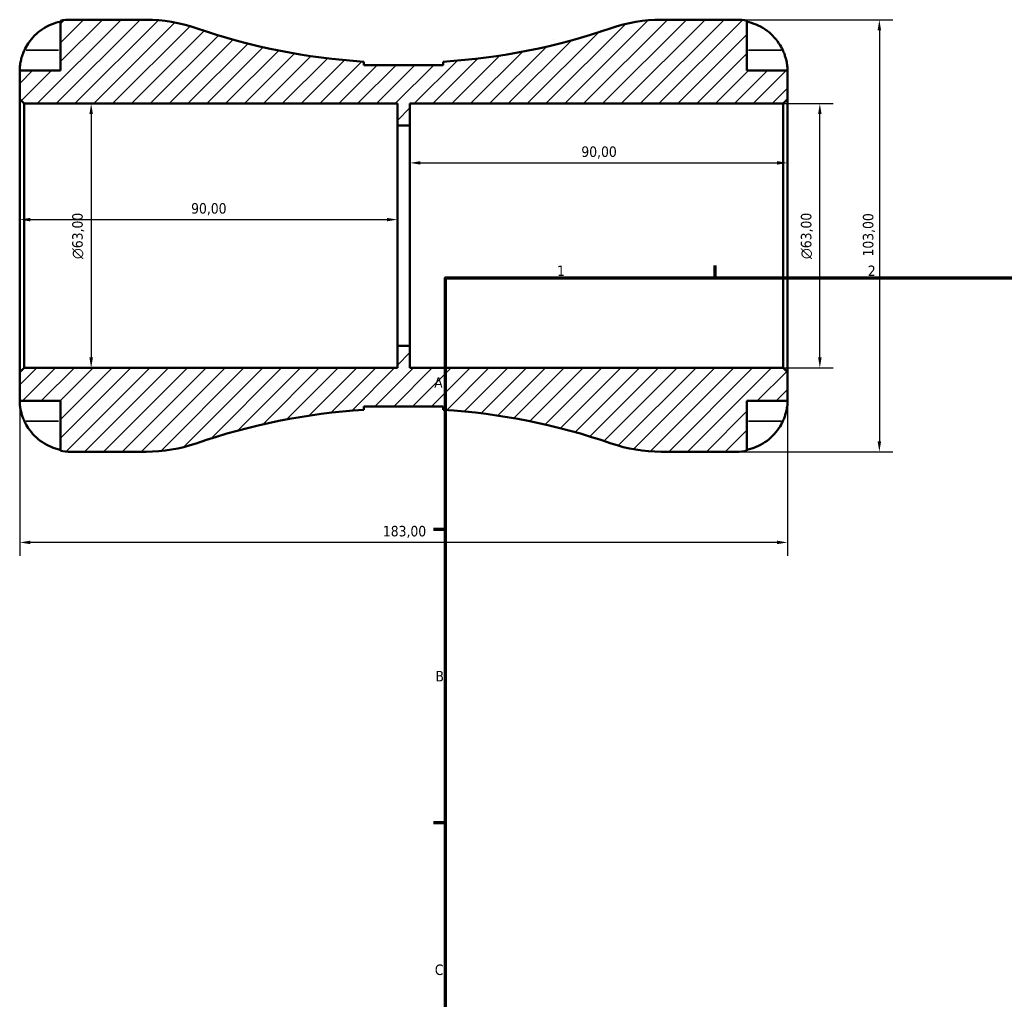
# Model space of a CAD drawing. Header units: millimetres. Extents: x -92 to 773, y 0 to 582.
# Tile 2 of 6: x -92 to 143, y 238 to 472. Entities that reach past the tile are written whole.
import ezdxf

# ---------------------------------------------------------------- set-up
doc = ezdxf.new("R2010")
doc.units = ezdxf.units.MM
for name, color, linetype, lineweight in [('Border (ISO)', 7, 'Continuous', 70), ('Dimension (ISO)', 7, 'Continuous', 25), ('Hatch (ISO)', 7, 'Continuous', 18), ('Visible (ISO)', 7, 'Continuous', 50), ('Visible Narrow (ISO)', 7, 'Continuous', 35)]:
    doc.layers.add(name, color=color, linetype=linetype, lineweight=lineweight)
doc.styles.add('Note Text (ISO)', font='tahoma.ttf')
doc.dimstyles.new('Default (ISO)', dxfattribs={"dimtxt": 2.5, "dimasz": 2.5, "dimexe": 3.175, "dimexo": 0, "dimgap": 0.762, "dimtad": 1, "dimrnd": 1e-08, "dimzin": 0, "dimtxsty": 'Note Text (ISO)', "dimcen": 0.09, "dimdle": 10, "dimclrd": 256, "dimclre": 256, "dimclrt": 232, "dimazin": 0, "dimtfac": 1.40208, "dimtmove": 0, "dimatfit": 3, "dimfxl": 1, "dimtolj": 1, "dimtzin": 0, "dimlwd": -1, "dimlwe": -1, "dimarcsym": 0})

# ---------------------------------------------------------------- blocks, each defined once
blk = doc.blocks.new('Borders Default Border')
at = {"layer": 'Border (ISO)'}
for p, q in [((74.25, 410), (74.25, 412.9)), ((10, 350), (7.1, 350)), ((10, 280), (7.1, 280))]:
    blk.add_line(p, q, dxfattribs=at)
at = {"layer": 'Border (ISO)', "flags": 128}
blk.add_lwpolyline([(10, 10), (10, 410), (584, 410), (584, 10), (10, 10)], dxfattribs=at)
at = {"layer": 'Border (ISO)', "color": 232, "true_color": 0xca0064, "char_height": 2.5, "attachment_point": 7, "style": 'Note Text (ISO)'}
for s, insert in [('1', (36.56, 410.4)), ('2', (110.62, 410.4)), ('A', (7.29, 383.75)), ('B', (7.59, 313.75)), ('C', (7.43, 243.71))]:
    blk.add_mtext(s, dxfattribs=dict(at, insert=insert))
blk = doc.blocks.new('*D7')
at = {"layer": 'Defpoints', "color": 0, "transparency": 16777216}
for p in [(-91.5, 387.47), (91.5, 387.47), (-91.5, 346.89)]:
    blk.add_point(p, dxfattribs=at)
at = {"layer": 'Dimension (ISO)', "transparency": 16777216}
for p, q in [((-91.5, 387.47), (-91.5, 343.71)), ((91.5, 387.47), (91.5, 343.71)), ((89, 346.89), (-89, 346.89))]:
    blk.add_line(p, q, dxfattribs=at)
for points in [[(-89, 347.3), (-89, 346.47), (-91.5, 346.89)], [(89, 347.3), (89, 346.47), (91.5, 346.89)]]:
    blk.add_solid(points, dxfattribs=at)
at = {"layer": 'Dimension (ISO)', "color": 232, "true_color": 0xca0064, "transparency": 16777216, "insert": (-4.95, 350.83), "char_height": 2.5, "attachment_point": 1, "style": 'Note Text (ISO)'}
blk.add_mtext('\\A1;183,00', dxfattribs=at)
blk = doc.blocks.new('*D8')
at = {"layer": 'Defpoints', "color": 0, "transparency": 16777216}
for p in [(-90.47, 451.5), (-90.47, 388.5), (-74.47, 388.5)]:
    blk.add_point(p, dxfattribs=at)
at = {"layer": 'Dimension (ISO)', "transparency": 16777216}
for p, q in [((-90.47, 451.5), (-71.29, 451.5)), ((-74.47, 449), (-74.47, 391)), ((-90.47, 388.5), (-71.29, 388.5))]:
    blk.add_line(p, q, dxfattribs=at)
for points in [[(-74.89, 449), (-74.05, 449), (-74.47, 451.5)], [(-74.89, 391), (-74.05, 391), (-74.47, 388.5)]]:
    blk.add_solid(points, dxfattribs=at)
at = {"layer": 'Dimension (ISO)', "color": 232, "true_color": 0xca0064, "transparency": 16777216, "insert": (-78.99, 414.44), "char_height": 2.5, "attachment_point": 1, "rotation": 90, "style": 'Note Text (ISO)'}
blk.add_mtext('\\A1;\\fAIGDT|b0|i0;\\H2.5000;\\ln\\fTahoma|b0|i0;\\H2.5000;63,00', dxfattribs=at)
blk = doc.blocks.new('*D9')
at = {"layer": 'Defpoints', "color": 0, "transparency": 16777216}
for p in [(-1.5, 423.85), (-91.5, 420), (-1.5, 420)]:
    blk.add_point(p, dxfattribs=at)
at = {"layer": 'Dimension (ISO)', "transparency": 16777216}
blk.add_line((-89, 423.85), (-4, 423.85), dxfattribs=at)
for points in [[(-89, 424.27), (-89, 423.43), (-91.5, 423.85)], [(-4, 424.27), (-4, 423.43), (-1.5, 423.85)]]:
    blk.add_solid(points, dxfattribs=at)
at = {"layer": 'Dimension (ISO)', "color": 232, "true_color": 0xca0064, "transparency": 16777216, "insert": (-50.65, 427.78), "char_height": 2.5, "attachment_point": 1, "style": 'Note Text (ISO)'}
blk.add_mtext('\\A1;90,00', dxfattribs=at)
blk = doc.blocks.new('*D10')
at = {"layer": 'Defpoints', "color": 0, "transparency": 16777216}
for p in [(91.5, 437.37), (1.5, 420), (91.5, 420)]:
    blk.add_point(p, dxfattribs=at)
at = {"layer": 'Dimension (ISO)', "transparency": 16777216}
blk.add_line((4, 437.37), (89, 437.37), dxfattribs=at)
for points in [[(4, 437.79), (4, 436.95), (1.5, 437.37)], [(89, 437.79), (89, 436.95), (91.5, 437.37)]]:
    blk.add_solid(points, dxfattribs=at)
at = {"layer": 'Dimension (ISO)', "color": 232, "true_color": 0xca0064, "transparency": 16777216, "insert": (42.35, 441.3), "char_height": 2.5, "attachment_point": 1, "style": 'Note Text (ISO)'}
blk.add_mtext('\\A1;90,00', dxfattribs=at)
blk = doc.blocks.new('*D11')
at = {"layer": 'Defpoints', "color": 0, "transparency": 16777216}
for p in [(79.37, 471.5), (79.37, 368.5), (113.38, 368.5)]:
    blk.add_point(p, dxfattribs=at)
at = {"layer": 'Dimension (ISO)', "transparency": 16777216}
for p, q in [((79.37, 471.5), (116.55, 471.5)), ((113.38, 469), (113.38, 371)), ((79.37, 368.5), (116.55, 368.5))]:
    blk.add_line(p, q, dxfattribs=at)
for points in [[(112.96, 469), (113.79, 469), (113.38, 471.5)], [(112.96, 371), (113.79, 371), (113.38, 368.5)]]:
    blk.add_solid(points, dxfattribs=at)
at = {"layer": 'Dimension (ISO)', "color": 232, "true_color": 0xca0064, "transparency": 16777216, "insert": (109.44, 415.05), "char_height": 2.5, "attachment_point": 1, "rotation": 90, "style": 'Note Text (ISO)'}
blk.add_mtext('\\A1;103,00', dxfattribs=at)
blk = doc.blocks.new('*D12')
at = {"layer": 'Defpoints', "color": 0, "transparency": 16777216}
for p in [(90.47, 451.5), (99.19, 451.5), (90.47, 388.5)]:
    blk.add_point(p, dxfattribs=at)
at = {"layer": 'Dimension (ISO)', "transparency": 16777216}
for p, q in [((90.47, 451.5), (102.37, 451.5)), ((99.19, 391), (99.19, 449)), ((90.47, 388.5), (102.37, 388.5))]:
    blk.add_line(p, q, dxfattribs=at)
for points in [[(98.78, 449), (99.61, 449), (99.19, 451.5)], [(98.78, 391), (99.61, 391), (99.19, 388.5)]]:
    blk.add_solid(points, dxfattribs=at)
at = {"layer": 'Dimension (ISO)', "color": 232, "true_color": 0xca0064, "transparency": 16777216, "insert": (94.67, 414.44), "char_height": 2.5, "attachment_point": 1, "rotation": 90, "style": 'Note Text (ISO)'}
blk.add_mtext('\\A1;\\fAIGDT|b0|i0;\\H2.5000;\\ln\\fTahoma|b0|i0;\\H2.5000;63,00', dxfattribs=at)

msp = doc.modelspace()

# ---------------------------------------------------------------- hatches: boundary and pattern name
at = {"layer": 'Hatch (ISO)'}
h = msp.add_hatch(dxfattribs=at)
h.set_pattern_fill('ANSI31', color=256, scale=25.4, style=0)
h.set_pattern_definition([(45, (0, 0), (-2.245064, 2.245064), [])])
edge = h.paths.add_edge_path()
edge.add_ellipse((-61.384, 405.1), major_axis=(0, -36.6), ratio=1, start_angle=0, end_angle=19.05062)
edge.add_ellipse((0, 227.339), major_axis=(-49.437, 143.166), ratio=1, start_angle=344.52652, end_angle=360, ccw=False)
edge.add_line((-9.45, 378.505), (-9.45, 379.313))
edge.add_line((-9.45, 379.313), (9.45, 379.313))
edge.add_line((9.45, 379.313), (9.45, 378.505))
edge.add_ellipse((0, 227.339), major_axis=(9.45, 151.166), ratio=1, start_angle=344.52652, end_angle=360, ccw=False)
edge.add_ellipse((61.384, 405.1), major_axis=(-11.946, -34.595), ratio=1, start_angle=0, end_angle=19.05062)
edge.add_line((61.384, 368.5), (79.375, 368.5))
edge.add_ellipse((79.375, 380.625), major_axis=(0, -12.125), ratio=1, start_angle=0, end_angle=11.53696)
edge.add_line((81.8, 368.745), (81.8, 380.625))
edge.add_line((81.8, 380.625), (91.5, 380.625))
edge.add_line((91.5, 380.625), (91.5, 387.47))
edge.add_line((91.5, 387.47), (90.47, 388.5))
edge.add_line((90.47, 388.5), (1.5, 388.5))
edge.add_line((1.5, 388.5), (1.5, 393.75))
edge.add_line((1.5, 393.75), (-1.5, 393.75))
edge.add_line((-1.5, 393.75), (-1.5, 388.5))
edge.add_line((-1.5, 388.5), (-90.47, 388.5))
edge.add_line((-90.47, 388.5), (-91.5, 387.47))
edge.add_line((-91.5, 387.47), (-91.5, 380.625))
edge.add_line((-91.5, 380.625), (-81.8, 380.625))
edge.add_line((-81.8, 380.625), (-81.8, 368.745))
edge.add_ellipse((-79.375, 380.625), major_axis=(-2.425, -11.88), ratio=1, start_angle=0, end_angle=11.53696)
edge.add_line((-79.375, 368.5), (-61.384, 368.5))
edge = h.paths.add_edge_path()
edge.add_line((9.45, 460.687), (-9.45, 460.687))
edge.add_line((-9.45, 460.687), (-9.45, 461.495))
edge.add_ellipse((0, 612.661), major_axis=(-9.45, -151.166), ratio=1, start_angle=344.52652, end_angle=360, ccw=False)
edge.add_ellipse((-61.384, 434.9), major_axis=(11.946, 34.595), ratio=1, start_angle=0, end_angle=19.05062)
edge.add_line((-61.384, 471.5), (-79.375, 471.5))
edge.add_ellipse((-79.375, 459.375), major_axis=(0, 12.125), ratio=1, start_angle=0, end_angle=11.53696)
edge.add_line((-81.8, 471.255), (-81.8, 459.375))
edge.add_line((-81.8, 459.375), (-91.5, 459.375))
edge.add_line((-91.5, 459.375), (-91.5, 452.53))
edge.add_line((-91.5, 452.53), (-90.47, 451.5))
edge.add_line((-90.47, 451.5), (-1.5, 451.5))
edge.add_line((-1.5, 451.5), (-1.5, 446.25))
edge.add_line((-1.5, 446.25), (1.5, 446.25))
edge.add_line((1.5, 446.25), (1.5, 451.5))
edge.add_line((1.5, 451.5), (90.47, 451.5))
edge.add_line((90.47, 451.5), (91.5, 452.53))
edge.add_line((91.5, 452.53), (91.5, 459.375))
edge.add_line((91.5, 459.375), (81.8, 459.375))
edge.add_line((81.8, 459.375), (81.8, 471.255))
edge.add_ellipse((79.375, 459.375), major_axis=(2.425, 11.88), ratio=1, start_angle=0, end_angle=11.53696)
edge.add_line((79.375, 471.5), (61.384, 471.5))
edge.add_ellipse((61.384, 434.9), major_axis=(0, 36.6), ratio=1, start_angle=0, end_angle=19.05062)
edge.add_ellipse((0, 612.661), major_axis=(49.437, -143.166), ratio=1, start_angle=344.52652, end_angle=360, ccw=False)
edge.add_line((9.45, 461.495), (9.45, 460.687))

# ---------------------------------------------------------------- linework, layer by layer
at = {"layer": 'Visible (ISO)'}
for p, q in [((-81.8, 471.255), (-81.8, 459.375)), ((-61.384, 471.5), (-79.375, 471.5)), ((79.375, 471.5), (61.384, 471.5)), ((81.8, 459.375), (81.8, 471.255)), ((-9.45, 460.687), (-9.45, 461.495)), ((9.45, 460.687), (-9.45, 460.687)), ((9.45, 461.495), (9.45, 460.687)), ((-81.8, 459.375), (-91.5, 459.375)), ((-91.5, 459.375), (-91.5, 452.53)), ((91.5, 459.375), (81.8, 459.375)), ((91.5, 452.53), (91.5, 459.375)), ((-91.5, 452.53), (-90.47, 451.5)), ((-91.5, 452.53), (-91.5, 387.47)), ((-90.47, 451.5), (-1.5, 451.5)), ((-90.47, 388.5), (-90.47, 451.5)), ((-1.5, 451.5), (-1.5, 446.25)), ((1.5, 446.25), (1.5, 451.5)), ((1.5, 451.5), (90.47, 451.5)), ((90.47, 451.5), (91.5, 452.53)), ((90.47, 451.5), (90.47, 388.5)), ((91.5, 387.47), (91.5, 452.53)), ((-1.5, 446.25), (1.5, 446.25)), ((-1.5, 393.75), (-1.5, 446.25)), ((1.5, 393.75), (1.5, 446.25)), ((1.5, 393.75), (-1.5, 393.75)), ((-1.5, 393.75), (-1.5, 388.5)), ((1.5, 388.5), (1.5, 393.75)), ((-90.47, 388.5), (-91.5, 387.47)), ((-91.5, 387.47), (-91.5, 380.625)), ((-1.5, 388.5), (-90.47, 388.5)), ((90.47, 388.5), (1.5, 388.5)), ((91.5, 387.47), (90.47, 388.5)), ((91.5, 380.625), (91.5, 387.47)), ((-91.5, 380.625), (-81.8, 380.625)), ((-81.8, 380.625), (-81.8, 368.745)), ((81.8, 368.745), (81.8, 380.625)), ((81.8, 380.625), (91.5, 380.625)), ((-9.45, 378.505), (-9.45, 379.313)), ((-9.45, 379.313), (9.45, 379.313)), ((9.45, 379.313), (9.45, 378.505)), ((-79.375, 368.5), (-61.384, 368.5)), ((61.384, 368.5), (79.375, 368.5))]:
    msp.add_line(p, q, dxfattribs=at)
for centre, radius, start, end in [((-79.375, 459.375), 12.125, 90, 101.53696), ((-61.384, 434.9), 36.6, 70.94938, 90), ((0, 612.661), 151.461, 250.94938, 266.42287), ((0, 612.661), 151.461, 273.57713, 289.05062), ((61.384, 434.9), 36.6, 90, 109.05062), ((79.375, 459.375), 12.125, 78.46304, 90), ((0, 227.339), 151.461, 93.57713, 109.05062), ((0, 227.339), 151.461, 70.94938, 86.42287), ((-79.375, 380.625), 12.125, 258.46304, 270), ((-61.384, 405.1), 36.6, 270, 289.05062), ((61.384, 405.1), 36.6, 250.94938, 270), ((79.375, 380.625), 12.125, 270, 281.53696)]:
    msp.add_arc(centre, radius, start, end, dxfattribs=at)
for points, knots in [([(-90.368, 464.225), (-90.114, 464.775), (-89.804, 465.334), (-88.996, 466.547), (-88.469, 467.181), (-87.41, 468.243), (-86.781, 468.77), (-85.424, 469.678), (-84.698, 470.06), (-83.335, 470.626), (-82.577, 470.866), (-81.8, 471.025)], [5.9143146, 5.9143146, 5.9143146, 5.9143146, 6.0897305, 6.0897305, 6.3151304, 6.3151304, 6.5397196, 6.5397196, 6.7643088, 6.7643088, 6.9824261, 6.9824261, 6.9824261, 6.9824261]), ([(81.8, 471.025), (82.577, 470.866), (83.335, 470.626), (84.698, 470.06), (85.424, 469.678), (86.781, 468.77), (87.41, 468.243), (88.469, 467.181), (88.996, 466.547), (89.804, 465.334), (90.114, 464.775), (90.368, 464.225)], [0.2300371, 0.2300371, 0.2300371, 0.2300371, 0.4481544, 0.4481544, 0.6727436, 0.6727436, 0.8973328, 0.8973328, 1.1227327, 1.1227327, 1.2981486, 1.2981486, 1.2981486, 1.2981486]), ([(-91.5, 459.375), (-91.5, 459.375), (-91.501, 459.434), (-91.496, 459.677), (-91.491, 459.872), (-91.446, 460.46), (-91.397, 460.889), (-91.233, 461.725), (-91.145, 462.089), (-90.95, 462.749), (-90.854, 463.035), (-90.636, 463.615), (-90.514, 463.908), (-90.377, 464.206), (-90.373, 464.215), (-90.368, 464.225)], [-3.37535926, -3.37535926, -3.37535926, -3.37535926, -3.24472064, -3.24472064, -3.10081281, -3.10081281, -2.91318515, -2.91318515, -2.78540812, -2.78540812, -2.69094331, -2.69094331, -2.59427293, -2.59427293, -2.59108226, -2.59108226, -2.59108226, -2.59108226]), ([(90.368, 464.225), (90.439, 464.073), (90.506, 463.92), (90.687, 463.487), (90.792, 463.207), (90.994, 462.614), (91.084, 462.304), (91.277, 461.543), (91.355, 461.119), (91.463, 460.325), (91.484, 459.984), (91.502, 459.502), (91.5, 459.375), (91.5, 459.375)], [-0.77507703, -0.77507703, -0.77507703, -0.77507703, -0.72560399, -0.72560399, -0.63594265, -0.63594265, -0.53365641, -0.53365641, -0.3753162, -0.3753162, -0.19216783, -0.19216783, 0, 0, 0, 0]), ([(-90.368, 375.775), (-90.439, 375.927), (-90.506, 376.08), (-90.687, 376.513), (-90.792, 376.793), (-90.994, 377.386), (-91.084, 377.696), (-91.277, 378.457), (-91.355, 378.881), (-91.463, 379.675), (-91.484, 380.016), (-91.502, 380.498), (-91.5, 380.625), (-91.5, 380.625)], [-0.77507703, -0.77507703, -0.77507703, -0.77507703, -0.72560399, -0.72560399, -0.63594265, -0.63594265, -0.53365641, -0.53365641, -0.3753162, -0.3753162, -0.19216783, -0.19216783, 0, 0, 0, 0]), ([(91.5, 380.625), (91.5, 380.625), (91.501, 380.566), (91.496, 380.323), (91.491, 380.128), (91.446, 379.54), (91.397, 379.111), (91.233, 378.275), (91.145, 377.911), (90.95, 377.251), (90.854, 376.965), (90.636, 376.385), (90.514, 376.092), (90.377, 375.794), (90.373, 375.785), (90.368, 375.775)], [-3.37535926, -3.37535926, -3.37535926, -3.37535926, -3.24472064, -3.24472064, -3.10081281, -3.10081281, -2.91318515, -2.91318515, -2.78540812, -2.78540812, -2.69094331, -2.69094331, -2.59427293, -2.59427293, -2.59108226, -2.59108226, -2.59108226, -2.59108226]), ([(-81.8, 368.975), (-82.577, 369.134), (-83.335, 369.374), (-84.698, 369.94), (-85.424, 370.322), (-86.781, 371.23), (-87.41, 371.757), (-88.469, 372.819), (-88.996, 373.453), (-89.804, 374.666), (-90.114, 375.225), (-90.368, 375.775)], [0.2300371, 0.2300371, 0.2300371, 0.2300371, 0.4481544, 0.4481544, 0.6727436, 0.6727436, 0.8973328, 0.8973328, 1.1227327, 1.1227327, 1.2981486, 1.2981486, 1.2981486, 1.2981486]), ([(90.368, 375.775), (90.115, 375.228), (89.807, 374.672), (89.003, 373.462), (88.478, 372.829), (87.42, 371.766), (86.79, 371.237), (85.433, 370.326), (84.705, 369.943), (83.34, 369.375), (82.579, 369.135), (81.8, 368.975)], [5.9143211, 5.9143211, 5.9143211, 5.9143211, 6.0887329, 6.0887329, 6.3138024, 6.3138024, 6.5387247, 6.5387247, 6.763647, 6.763647, 6.9824134, 6.9824134, 6.9824134, 6.9824134])]:
    msp.add_open_spline(points, degree=3, knots=knots, dxfattribs=at)
at = {"layer": 'Visible Narrow (ISO)'}
for p, q in [((-89.94, 464.225), (-82.228, 464.225)), ((89.94, 464.225), (82.228, 464.225)), ((-89.94, 375.775), (-82.228, 375.775)), ((89.94, 375.775), (82.228, 375.775))]:
    msp.add_line(p, q, dxfattribs=at)

# ---------------------------------------------------------------- block references
msp.add_blockref('Borders Default Border', (0, 0))

# ---------------------------------------------------------------- dimensions: what is measured, and where the dimension line sits
at = {"layer": 'Dimension (ISO)'}
for base, p1, p2, angle, override, picture, middle in [((113.375, 368.5), (79.375, 471.5), (79.375, 368.5), 90, {"dimdec": 2, "dimtp": 0, "dimtm": 0, "dimtdec": 2, "dimtofl": 0, "dimatfit": 1}, '*D11', (113.375, 420)), ((91.5, 437.37), (1.5, 420), (91.5, 420), 180, {"dimdec": 2, "dimse1": 1, "dimse2": 1, "dimtp": 0, "dimtm": 0, "dimtdec": 2, "dimtofl": 0, "dimatfit": 1}, '*D10', (46.5, 437.37)), ((-91.5, 346.888), (91.5, 387.47), (-91.5, 387.47), 180, {"dimdec": 2, "dimtp": 0, "dimtm": 0, "dimtdec": 2, "dimtofl": 0, "dimatfit": 1}, '*D7', (0, 346.888))]:
    dim = msp.add_linear_dim(base=base, p1=p1, p2=p2, angle=angle, dimstyle='Default (ISO)', override=override, dxfattribs=at)
    dim.commit()
    dim.dimension.update_dxf_attribs({"geometry": picture, "text_midpoint": middle, "dimtype": 160})
for base, p1, p2, picture, middle in [((-74.47, 388.5), (-90.47, 451.5), (-90.47, 388.5), '*D8', (-74.47, 420)), ((99.194, 451.5), (90.47, 388.5), (90.47, 451.5), '*D12', (99.194, 420))]:
    dim = msp.add_linear_dim(base=base, p1=p1, p2=p2, angle=90, text='\\fAIGDT|b0|i0;\\H2.5000;\\ln\\fTahoma|b0|i0;\\H2.5000;<>', dimstyle='Default (ISO)', override={"dimdec": 2, "dimtp": 0, "dimtm": 0, "dimtdec": 2, "dimtofl": 0, "dimatfit": 1}, dxfattribs=at)
    dim.commit()
    dim.dimension.update_dxf_attribs({"geometry": picture, "text_midpoint": middle, "dimtype": 160})
dim = msp.add_linear_dim(base=(-1.5, 423.849), p1=(-91.5, 420), p2=(-1.5, 420), dimstyle='Default (ISO)', override={"dimdec": 2, "dimse1": 1, "dimse2": 1, "dimtp": 0, "dimtm": 0, "dimtdec": 2, "dimtofl": 0, "dimatfit": 1}, dxfattribs=at)
dim.commit()
dim.dimension.update_dxf_attribs({"geometry": '*D9', "text_midpoint": (-46.5, 423.849), "dimtype": 160})

doc.saveas('drawing.dxf')
